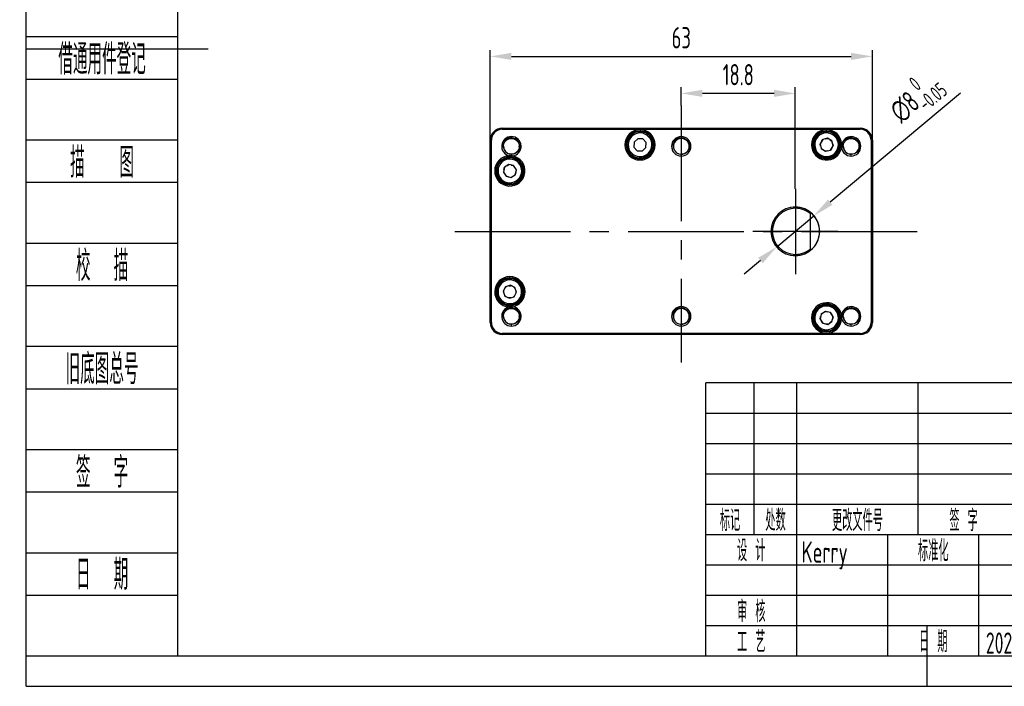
# Model space of a CAD drawing. Header units: inches. Extents: x -26 to 276, y -5 to 205.
# Tile 1 of 3: x -26 to 136, y -5 to 105. Entities that reach past the tile are written whole.
import ezdxf
from ezdxf.enums import TextEntityAlignment as Align

# ---------------------------------------------------------------- set-up
doc = ezdxf.new("R2010")
doc.units = ezdxf.units.IN
doc.header["$MEASUREMENT"] = 0
doc.linetypes.add('CENTER2', pattern=[28.575, 19.05, -3.175, 3.175, -3.175])
for name, color, linetype in [('1轮廓实线层', 7, 'Continuous'), ('2细线层', 4, 'Continuous'), ('3中心线层', 1, 'CENTER2'), ('6文字层', 3, 'Continuous'), ('7标注层', 4, 'Continuous'), ('图框层', 7, 'Continuous')]:
    doc.layers.add(name, color=color, linetype=linetype)
doc.styles.add('PC_TEXTSTYLE', font='ISOCP.SHX', dxfattribs={"width": 0.707, "bigfont": 'GBCBIG.SHX'})
doc.dimstyles.new('GB_DIAMETER', dxfattribs={"dimtxt": 3.5, "dimasz": 3.5, "dimexe": 1, "dimexo": 0, "dimgap": 1.5, "dimtad": 1, "dimjust": 4, "dimdsep": 46, "dimtxsty": 'PC_TEXTSTYLE', "dimcen": 0, "dimclrd": 256, "dimclrt": 3, "dimadec": 0, "dimazin": 2, "dimtp": 0.1, "dimtm": 0.1, "dimtfac": 0.71, "dimtdec": 3, "dimtmove": 0, "dimatfit": 2, "dimfxl": 1, "dimtfill": 1, "dimarcsym": 0})
doc.dimstyles.new('GB_LINEAR', dxfattribs={"dimtxt": 3.5, "dimasz": 3.5, "dimexe": 1, "dimexo": 0, "dimgap": 1.5, "dimtad": 1, "dimdsep": 46, "dimtxsty": 'PC_TEXTSTYLE', "dimcen": 0, "dimclrd": 256, "dimclrt": 3, "dimadec": 0, "dimazin": 2, "dimtp": 0.1, "dimtm": 0.1, "dimtfac": 0.71, "dimtdec": 3, "dimtmove": 0, "dimatfit": 3, "dimfxl": 1, "dimtfill": 1, "dimarcsym": 0})

# ---------------------------------------------------------------- blocks, each defined once
blk = doc.blocks.new('ZwmFrameMain_A4^_^无分区图框^_^landscape')
at = {"layer": '1轮廓实线层'}
for p, q in [((0, 0), (0, 200)), ((-25, 100), (5, 100)), ((123.5, -5), (123.5, 5)), ((0, 0), (267, 0))]:
    blk.add_line(p, q, dxfattribs=at)
at = {"layer": '2细线层'}
for q in [(-25, 205), (272, -5)]:
    blk.add_line((-25, -5), q, dxfattribs=at)
blk = doc.blocks.new('ZwmFrameMain_标题栏1')
at = {"layer": '1轮廓实线层'}
for p, q in [((-180, 0), (-180, 45)), ((0, 45), (-180, 45)), ((-172, 20), (-172, 45)), ((-165, 20), (-165, 45)), ((-145, 20), (-145, 45)), ((-180, 20), (-60, 20)), ((-165, 0), (-165, 20)), ((-150, 0), (-150, 20)), ((-135, 0), (-135, 20)), ((-180, 0), (0, 0))]:
    blk.add_line(p, q, dxfattribs=at)
at = {"layer": '1轮廓实线层', "color": 7}
blk.add_line((-180, 25), (-120, 25), dxfattribs=at)
at = {"layer": '2细线层'}
for p, q in [((-180, 40), (-120, 40)), ((-180, 35), (-120, 35)), ((-180, 30), (-120, 30)), ((-180, 15), (-120, 15)), ((-180, 10), (-120, 10)), ((-180, 5), (-120, 5))]:
    blk.add_line(p, q, dxfattribs=at)
at = {"layer": '6文字层', "style": 'PC_TEXTSTYLE', "width": 0.667}
for s, p in [('标记', (-176, 22.5)), ('处数', (-168.5, 22.5)), (' 更改文件号 ', (-155, 22.5)), (' 签 字 ', (-137.5, 22.5)), (' 设 计 ', (-172.5, 17.51)), (' 标准化 ', (-142.5, 17.51)), (' 审 核 ', (-172.5, 7.5)), (' 工 艺 ', (-172.5, 2.5)), (' 日 期 ', (-142.5, 2.5))]:
    blk.add_text(s, height=3.5, dxfattribs=at).set_placement(p, align=Align.MIDDLE)
at = {"layer": '6文字层', "style": 'PC_TEXTSTYLE', "flags": 8}
for tag, height, width, p, p2 in [('企业名称', 5, 3.445461, (-54.29, 34.82), (-5.27, 34.82)), ('产品名称或材料标记', 7, 1.034456, (-113.46, 28.64), (-66.42, 28.64)), ('图样名称', 5, 3.480264, (-54.79, 19.98), (-5.27, 19.98)), ('标准化', 3.5, 1.756036, (-133.83, 15.37), (-120.75, 15.37)), ('重量', 3.5, 2.448074, (-88.46, 7.54), (-76.55, 7.54)), ('比例', 3.5, 2.367734, (-73.35, 7.54), (-61.93, 7.54)), ('图样代号', 5, 3.489916, (-54.79, 5.63), (-5.52, 5.63)), ('审核', 3.5, 2.723972, (-163.99, 5.37), (-150.63, 5.37)), ('共几页', 3.5, 0.953151, (-108.58, 1.48), (-101.56, 1.48)), ('工艺', 3.5, 2.851598, (-164.21, 0.37), (-150.89, 0.37)), ('日期', 3.5, 2.733185, (-133.83, 0.37), (-120.75, 0.37))]:
    blk.add_attdef(tag, text='', height=height, dxfattribs=dict(at, width=width)).set_placement(p, p2, align=Align.FIT)
at = {"layer": '6文字层', "style": 'PC_TEXTSTYLE', "width": 9.901758, "flags": 8}
blk.add_attdef('设计', text='', height=3.5, rotation=359.5768, dxfattribs=at).set_placement((-164.23, 15.37), (-150.37, 15.27), align=Align.FIT)
at = {"layer": '6文字层', "color": 3, "style": 'PC_TEXTSTYLE', "width": 0.96618, "flags": 8}
blk.add_attdef('第几页', text='', height=3.5, dxfattribs=at).set_placement((-78.29, 1.5), (-71.16, 1.5), align=Align.FIT)
at = {"layer": '6文字层', "color": 0, "style": 'PC_TEXTSTYLE', "width": 0.715273, "flags": 8}
blk.add_attdef('图纸张数', text='', height=3.5, dxfattribs=at).set_placement((-2.66, -3.87), (4.46, -3.87), align=Align.FIT)
blk = doc.blocks.new('ZwmFrameMain_附加栏')
at = {"layer": '2细线层'}
for p, q in [((-25, 102), (0, 102)), ((-25, 95), (0, 95)), ((-25, 85), (0, 85)), ((-25, 78), (0, 78)), ((-25, 68), (0, 68)), ((-25, 61), (0, 61)), ((-25, 51), (0, 51)), ((-25, 44), (0, 44)), ((-25, 34), (0, 34)), ((-25, 27), (0, 27)), ((-25, 17), (0, 17)), ((-25, 10), (0, 10)), ((-25, 0), (0, 0))]:
    blk.add_line(p, q, dxfattribs=at)
at = {"layer": '6文字层', "color": 3, "style": 'PC_TEXTSTYLE'}
for s, width, p in [('借通用件登记', 0.667, (-12.5, 98.5)), ('描   图', 0.6667, (-12.5, 81.5)), ('校  描', 0.667, (-12.5, 64.5)), ('旧底图总号', 0.667, (-12.5, 47.5)), ('签  字', 0.667, (-12.5, 30.5)), ('日  期', 0.667, (-12.49, 13.6))]:
    blk.add_text(s, height=5, dxfattribs=dict(at, width=width)).set_placement(p, align=Align.MIDDLE)
at = {"layer": '6文字层', "style": 'PC_TEXTSTYLE'}
for tag, width, p, p2 in [('借通用件登记', 0.671328, (-23.44, 86.36), (-1.25, 86.36)), ('描图', 2.120922, (-23.44, 69.36), (-1.25, 69.36)), ('校图', 2.149976, (-23.75, 52.06), (-1.25, 52.06)), ('旧底图总号', 0.761452, (-22.84, 35.67), (-1.86, 35.67)), ('签字', 2.026939, (-23.14, 18.37), (-1.56, 18.37)), ('日期', 1.89999, (-22.84, 1.37), (-2.17, 1.37))]:
    blk.add_attdef(tag, text='', height=5, dxfattribs=dict(at, width=width)).set_placement(p, p2, align=Align.FIT)
blk = doc.blocks.new('*D6')
at = {"layer": '7标注层', "lineweight": -2}
for p, q in [((128.98, 92.65), (107.52, 74.73)), ((98.69, 67.36), (104.83, 72.48)), ((96.01, 65.11), (93.32, 62.87))]:
    blk.add_line(p, q, dxfattribs=at)
at = {"layer": '7标注层', "color": 0, "lineweight": -2}
blk.add_arc((101.76, 69.92), 4, 25.5035, 51.3195, dxfattribs=at)
at = {"layer": '7标注层'}
for points in [[(107.14, 75.17), (107.89, 74.28), (104.83, 72.48)], [(96.38, 64.66), (95.63, 65.56), (98.69, 67.36)]]:
    blk.add_solid(points, dxfattribs=at)
at = {"layer": 'Defpoints', "color": 0}
for p in [(104.83, 72.48), (98.69, 67.36)]:
    blk.add_point(p, dxfattribs=at)
at = {"layer": '7标注层', "color": 3, "insert": (121.58, 92.04), "char_height": 3.5, "attachment_point": 5, "rotation": 39.865, "style": 'PC_TEXTSTYLE', "bg_fill": 3, "box_fill_scale": 1.25, "bg_fill_color": 257, "bg_fill_transparency": 0}
blk.add_mtext('{\\A1;∅8{}{\\H0.71x;\\C2;\\S 0^ -0.05;}}', dxfattribs=at)
blk = doc.blocks.new('*D12')
at = {"layer": '7标注层', "color": 0, "lineweight": -2}
for p, q in [((51.46, 84.92), (51.46, 99.73)), ((114.46, 84.92), (114.46, 99.73))]:
    blk.add_line(p, q, dxfattribs=at)
at = {"layer": '7标注层', "lineweight": -2}
blk.add_line((54.96, 98.73), (110.96, 98.73), dxfattribs=at)
at = {"layer": '7标注层'}
for points in [[(54.96, 99.31), (54.96, 98.15), (51.46, 98.73)], [(110.96, 98.15), (110.96, 99.31), (114.46, 98.73)]]:
    blk.add_solid(points, dxfattribs=at)
at = {"layer": 'Defpoints', "color": 0}
for p in [(114.46, 98.73), (51.46, 84.92), (114.46, 84.92)]:
    blk.add_point(p, dxfattribs=at)
at = {"layer": '7标注层', "color": 3, "insert": (82.96, 101.8), "char_height": 3.5, "attachment_point": 5, "style": 'PC_TEXTSTYLE', "bg_fill": 3, "box_fill_scale": 1.25, "bg_fill_color": 257, "bg_fill_transparency": 0}
blk.add_mtext('63', dxfattribs=at)
blk = doc.blocks.new('*D15')
at = {"layer": '7标注层', "color": 0, "lineweight": -2}
for p, q in [((82.96, 90.67), (82.96, 93.64)), ((101.76, 76.94), (101.76, 93.64))]:
    blk.add_line(p, q, dxfattribs=at)
at = {"layer": '7标注层', "lineweight": -2}
blk.add_line((98.26, 92.64), (86.46, 92.64), dxfattribs=at)
at = {"layer": '7标注层'}
for points in [[(86.46, 93.23), (86.46, 92.06), (82.96, 92.64)], [(98.26, 92.06), (98.26, 93.23), (101.76, 92.64)]]:
    blk.add_solid(points, dxfattribs=at)
at = {"layer": 'Defpoints', "color": 0}
for p in [(82.96, 92.64), (82.96, 90.67), (101.76, 76.94)]:
    blk.add_point(p, dxfattribs=at)
at = {"layer": '7标注层', "color": 3, "insert": (92.36, 95.72), "char_height": 3.5, "attachment_point": 5, "style": 'PC_TEXTSTYLE', "bg_fill": 3, "box_fill_scale": 1.25, "bg_fill_color": 257, "bg_fill_transparency": 0}
blk.add_mtext('18.8', dxfattribs=at)

msp = doc.modelspace()

# ---------------------------------------------------------------- linework, layer by layer
at = {"color": 7, "linetype": 'Continuous', "lineweight": 25}
for p, q in [((53.462, 86.92), (112.462, 86.92)), ((53.462, 86.92), (53.462, 86.72)), ((53.462, 86.72), (112.462, 86.72)), ((76.162, 86.67), (76.162, 86.47)), ((106.912, 86.47), (106.912, 86.67)), ((112.462, 86.92), (112.462, 86.72)), ((51.462, 84.92), (51.662, 84.92)), ((51.462, 54.92), (51.462, 84.92)), ((51.662, 54.92), (51.662, 84.92)), ((54.751, 85.197), (55.081, 85.202)), ((54.962, 85.52), (54.962, 85.353)), ((74.729, 85.772), (74.512, 85.772)), ((74.929, 85.931), (74.683, 85.931)), ((75.176, 84.615), (75.15, 83.787)), ((75.78, 85.182), (75.176, 84.615)), ((76.608, 85.156), (75.78, 85.182)), ((77.175, 84.552), (76.608, 85.156)), ((77.149, 83.724), (77.175, 84.552)), ((77.642, 85.931), (77.396, 85.931)), ((77.812, 85.772), (77.596, 85.772)), ((82.155, 85.183), (82.262, 85.015)), ((82.962, 85.52), (82.962, 85.345)), ((105.482, 85.772), (105.262, 85.772)), ((105.479, 85.777), (105.268, 85.777)), ((106.278, 85.047), (105.844, 84.342)), ((106.066, 84.702), (106.288, 85.049)), ((107.084, 85.238), (106.278, 85.047)), ((106.69, 85.145), (107.093, 85.233)), ((107.789, 84.804), (107.084, 85.238)), ((107.445, 85.016), (107.792, 84.793)), ((107.981, 83.998), (107.789, 84.804)), ((107.887, 84.392), (107.975, 83.989)), ((108.562, 85.772), (108.342, 85.772)), ((108.557, 85.777), (108.346, 85.777)), ((108.809, 84.62), (108.907, 84.643)), ((110.751, 85.197), (111.132, 85.203)), ((110.962, 85.52), (110.962, 85.353)), ((114.262, 84.92), (114.262, 54.92)), ((114.462, 84.92), (114.262, 84.92)), ((114.462, 84.92), (114.462, 54.92)), ((53.67, 83.782), (53.471, 83.76)), ((53.662, 83.92), (53.73, 83.578)), ((53.73, 83.578), (53.67, 83.782)), ((56.245, 83.835), (56.262, 83.92)), ((74.213, 84.231), (74.013, 84.238)), ((75.15, 83.787), (75.717, 83.183)), ((75.717, 83.183), (76.545, 83.157)), ((76.545, 83.157), (77.149, 83.724)), ((78.111, 84.108), (78.311, 84.101)), ((81.726, 83.518), (81.536, 83.456)), ((104.412, 84.17), (104.612, 84.17)), ((105.015, 83.719), (104.918, 83.696)), ((105.844, 84.342), (106.035, 83.536)), ((105.937, 83.947), (105.849, 84.351)), ((106.38, 83.323), (106.033, 83.546)), ((106.035, 83.536), (106.74, 83.101)), ((107.134, 83.195), (106.731, 83.107)), ((106.74, 83.101), (107.546, 83.292)), ((107.759, 83.637), (107.536, 83.29)), ((107.546, 83.292), (107.981, 83.998)), ((109.397, 84.171), (109.212, 84.17)), ((109.67, 83.782), (109.471, 83.76)), ((109.662, 83.92), (109.731, 83.574)), ((111.89, 82.98), (111.669, 82.795)), ((111.881, 83), (112.135, 83.379)), ((112.25, 84.094), (112.253, 84.075)), ((112.253, 84.075), (112.255, 84.055)), ((112.255, 84.055), (112.255, 83.983)), ((52.987, 81.39), (52.987, 81.152)), ((54.962, 82.62), (54.606, 82.686)), ((54.712, 82.17), (54.712, 82.355)), ((54.864, 82.344), (54.853, 82.165)), ((54.962, 82.338), (54.962, 82.611)), ((76.1, 82.221), (76.094, 82.021)), ((76.162, 81.67), (76.162, 81.87)), ((82.962, 82.32), (82.962, 82.62)), ((107.363, 82.272), (107.386, 82.175)), ((110.962, 82.32), (110.962, 82.611)), ((52.212, 79.87), (52.412, 79.87)), ((52.81, 80.298), (52.615, 80.342)), ((53.828, 80.493), (53.646, 79.685)), ((53.646, 79.685), (54.089, 78.985)), ((53.861, 79.345), (53.649, 79.699)), ((53.739, 80.101), (53.84, 80.501)), ((54.528, 80.936), (53.828, 80.493)), ((54.188, 80.721), (54.542, 80.933)), ((55.336, 80.754), (54.528, 80.936)), ((54.944, 80.843), (55.343, 80.742)), ((55.779, 80.054), (55.336, 80.754)), ((55.564, 80.394), (55.776, 80.04)), ((55.685, 79.638), (55.585, 79.238)), ((55.597, 79.246), (55.779, 80.054)), ((52.987, 78.587), (52.987, 78.349)), ((54.481, 78.897), (54.081, 78.997)), ((54.089, 78.985), (54.897, 78.803)), ((54.284, 77.967), (54.24, 77.772)), ((55.237, 79.018), (54.883, 78.806)), ((54.897, 78.803), (55.597, 79.246)), ((56.615, 79.442), (56.81, 79.398)), ((101.762, 73.72), (101.762, 73.92)), ((104.262, 67.058), (104.262, 72.782)), ((101.762, 66.12), (101.762, 65.92)), ((54.107, 61.823), (54.045, 62.014)), ((54.712, 62.27), (54.712, 62.47)), ((52.987, 61.49), (52.987, 61.252)), ((54.008, 60.792), (53.633, 60.053)), ((53.633, 60.053), (53.89, 59.266)), ((53.714, 59.806), (53.71, 60.204)), ((53.89, 60.56), (54.169, 60.844)), ((54.796, 61.049), (54.008, 60.792)), ((54.548, 60.968), (54.947, 60.972)), ((55.534, 60.674), (54.796, 61.049)), ((55.302, 60.791), (55.587, 60.512)), ((55.791, 59.886), (55.534, 60.674)), ((55.711, 60.133), (55.715, 59.735)), ((56.566, 60.574), (56.756, 60.637)), ((52.987, 58.687), (52.987, 58.449)), ((54.122, 59.148), (53.837, 59.427)), ((53.89, 59.266), (54.629, 58.891)), ((54.876, 58.971), (54.477, 58.967)), ((54.629, 58.891), (55.416, 59.147)), ((55.534, 59.379), (55.255, 59.095)), ((55.416, 59.147), (55.791, 59.886)), ((57.212, 59.97), (57.012, 59.97)), ((54.712, 57.67), (54.712, 57.485)), ((54.751, 57.197), (55.081, 57.202)), ((54.864, 57.495), (54.853, 57.674)), ((54.962, 57.501), (54.962, 57.353)), ((55.317, 58.116), (55.379, 57.926)), ((82.155, 57.183), (82.262, 57.015)), ((82.962, 57.52), (82.962, 57.345)), ((106.912, 57.97), (106.912, 58.17)), ((110.751, 57.197), (111.132, 57.203)), ((110.962, 57.52), (110.962, 57.353)), ((53.67, 55.782), (53.471, 55.76)), ((53.662, 55.92), (53.73, 55.578)), ((53.73, 55.578), (53.67, 55.782)), ((56.245, 55.835), (56.262, 55.92)), ((81.726, 55.518), (81.536, 55.456)), ((104.412, 55.67), (104.612, 55.67)), ((106.025, 56.29), (105.846, 55.482)), ((105.846, 55.482), (106.292, 54.783)), ((105.851, 55.475), (105.934, 55.879)), ((106.024, 56.282), (106.369, 56.509)), ((106.724, 56.736), (106.025, 56.29)), ((106.717, 56.731), (107.122, 56.647)), ((107.533, 56.556), (106.724, 56.736)), ((107.525, 56.558), (107.752, 56.213)), ((107.978, 55.858), (107.533, 56.556)), ((107.799, 55.049), (107.978, 55.858)), ((107.974, 55.865), (107.89, 55.46)), ((108.557, 56.718), (108.641, 56.771)), ((109.397, 55.671), (109.212, 55.67)), ((109.67, 55.782), (109.471, 55.76)), ((109.662, 55.92), (109.731, 55.574)), ((111.881, 55), (112.135, 55.379)), ((112.25, 56.094), (112.252, 56.075)), ((112.252, 56.075), (112.255, 56.055)), ((112.255, 56.055), (112.255, 55.983)), ((51.462, 54.92), (51.662, 54.92)), ((54.962, 54.62), (54.606, 54.686)), ((54.962, 54.32), (54.962, 54.611)), ((82.962, 54.32), (82.962, 54.62)), ((105.221, 54.337), (105.038, 54.337)), ((105.268, 54.622), (105.183, 54.568)), ((106.299, 54.781), (106.073, 55.126)), ((106.292, 54.783), (107.1, 54.604)), ((107.107, 54.608), (106.703, 54.692)), ((107.1, 54.604), (107.799, 55.049)), ((107.801, 55.057), (107.455, 54.83)), ((107.96, 54.025), (108.068, 53.857)), ((108.786, 54.337), (108.603, 54.337)), ((110.962, 54.32), (110.962, 54.611)), ((111.89, 54.98), (111.669, 54.795)), ((114.462, 54.92), (114.262, 54.92)), ((112.462, 53.12), (53.462, 53.12)), ((53.462, 52.92), (53.462, 53.12)), ((112.462, 52.92), (53.462, 52.92)), ((112.462, 52.92), (112.462, 53.12))]:
    msp.add_line(p, q, dxfattribs=at)
for centre, radius, start, end in [((53.462, 84.92), 2, 90, 180), ((53.462, 84.92), 1.8, 90, 180), ((76.162, 84.17), 2.5, 90, 270), ((76.162, 84.17), 2.3, 90, 270), ((76.162, 84.17), 2.15, 358.18315, 178.18315), ((76.162, 84.17), 1.95, 358.18315, 178.18315), ((76.162, 84.17), 2.5, 270, 90), ((76.162, 84.17), 2.3, 270, 90), ((106.912, 84.17), 2.5, 90, 180), ((106.912, 84.17), 2.3, 90, 180), ((106.912, 84.17), 1.95, 13.35634, 193.35634), ((106.912, 84.17), 2.15, 48.40217, 131.59783), ((106.912, 84.17), 2.5, 3.03525, 90), ((106.912, 84.17), 2.3, 0, 90), ((112.462, 84.92), 2, 0, 90), ((112.462, 84.92), 1.8, 0, 90), ((54.962, 83.92), 1.6, 90, 256.18384), ((54.962, 83.92), 1.6, 276.75854, 90), ((82.962, 83.92), 1.6, 90, 270), ((82.962, 83.92), 1.6, 270, 90), ((106.912, 84.17), 2.15, 131.82181, 192.32565), ((106.912, 84.17), 2.15, 192.32565, 12.32565), ((106.912, 84.17), 2.05, 128.3438, 193.35634), ((106.912, 84.17), 1.95, 283.35634, 13.35634), ((106.912, 84.17), 2.05, 283.35634, 13.35634), ((106.912, 84.17), 2.05, 13.35634, 51.6562), ((106.912, 84.17), 2.15, 12.32565, 48.17819), ((110.962, 83.92), 1.6, 90, 166.17271), ((110.962, 83.92), 1.6, 270, 90), ((54.962, 83.92), 1.3, 186.09753, 258.09753), ((76.162, 84.17), 2.15, 178.18315, 268.18315), ((76.162, 84.17), 1.95, 178.18315, 268.18315), ((76.162, 84.17), 2.15, 268.18315, 358.18315), ((76.162, 84.17), 1.95, 268.18315, 358.18315), ((82.962, 83.92), 1.3, 198, 270), ((106.912, 84.17), 2.5, 180, 349.89854), ((106.912, 84.17), 2.3, 180, 0), ((106.912, 84.17), 2.05, 193.35634, 283.35634), ((106.912, 84.17), 1.95, 193.35634, 283.35634), ((110.962, 83.92), 1.6, 186.76527, 270), ((110.962, 83.92), 1.3, 186.09753, 258.09753), ((54.712, 79.87), 2.5, 93.0279, 180), ((54.712, 79.87), 2.5, 180, 79.9029), ((54.712, 79.87), 2.3, 90, 180), ((54.712, 79.87), 2.15, 347.32052, 167.32052), ((54.712, 79.87), 1.95, 347.32052, 167.32052), ((54.712, 79.87), 2.3, 86.48863, 90), ((54.712, 79.87), 2.3, 0, 86.48863), ((54.712, 79.87), 2.3, 180, 0), ((54.712, 79.87), 2.15, 167.32052, 257.32052), ((54.712, 79.87), 1.95, 167.32052, 257.32052), ((54.712, 79.87), 2.15, 257.32052, 347.32052), ((54.712, 79.87), 1.95, 257.32052, 347.32052), ((101.762, 69.92), 4.025, 0, 180), ((101.762, 69.92), 4, 90.00169, 270.00169), ((101.762, 69.92), 3.8, 90.00169, 270.00169), ((101.762, 69.92), 4, 51.3195, 90.00169), ((101.762, 69.92), 3.8, 48.86218, 90.00169), ((101.762, 69.92), 4, 308.68388, 51.3195), ((101.762, 69.92), 4.025, 180, 0), ((101.762, 69.92), 3.8, 270.00169, 311.1412), ((101.762, 69.92), 4, 270.00169, 308.68388), ((54.712, 59.97), 2.5, 90, 266.97304), ((54.712, 59.97), 2.3, 90, 180), ((54.712, 59.97), 2.15, 108.06934, 288.06934), ((54.712, 59.97), 1.95, 108.06934, 288.06934), ((54.712, 59.97), 2.15, 18.06934, 108.06934), ((54.712, 59.97), 1.95, 18.06934, 108.06934), ((54.712, 59.97), 2.5, 0, 90), ((54.712, 59.97), 2.3, 0, 90), ((54.712, 59.97), 1.95, 288.06934, 18.06934), ((54.712, 59.97), 2.15, 288.06934, 18.06934), ((54.712, 59.97), 2.3, 180, 270), ((54.712, 59.97), 2.3, 273.51926, 0), ((54.712, 59.97), 2.5, 280.09691, 0), ((54.962, 55.92), 1.6, 103.81468, 270), ((54.712, 59.97), 2.3, 270, 273.51926), ((54.962, 55.92), 1.6, 270, 83.24174), ((82.962, 55.92), 1.6, 90, 270), ((82.962, 55.92), 1.6, 270, 90), ((106.912, 55.67), 2.5, 90, 180), ((106.912, 55.67), 2.3, 90, 180), ((106.912, 55.67), 2.15, 78.30135, 218.31931), ((106.912, 55.67), 2.05, 32.51013, 212.51013), ((106.912, 55.67), 1.95, 32.51013, 212.51013), ((106.912, 55.67), 2.5, 10.10151, 90), ((106.912, 55.67), 2.3, 0, 90), ((106.912, 55.67), 2.15, 321.68069, 78.30135), ((110.962, 55.92), 1.6, 90, 173.23465), ((110.962, 55.92), 1.6, 270, 90), ((54.962, 55.92), 1.3, 186.09753, 258.09753), ((82.962, 55.92), 1.3, 198, 270), ((106.912, 55.67), 2.5, 180, 356.96496), ((106.912, 55.67), 2.3, 180, 0), ((106.912, 55.67), 1.95, 302.51013, 32.51013), ((106.912, 55.67), 2.05, 319.43657, 32.51013), ((110.962, 55.92), 1.6, 193.82699, 270), ((110.962, 55.92), 1.3, 186.09753, 258.09753), ((53.462, 54.92), 2, 180, 270), ((53.462, 54.92), 1.8, 180, 270), ((106.912, 55.67), 2.05, 212.51013, 220.56343), ((106.912, 55.67), 2.15, 218.31931, 302.51013), ((106.912, 55.67), 1.95, 212.51013, 302.51013), ((106.912, 55.67), 2.15, 302.51013, 321.68069), ((112.462, 54.92), 1.8, 270, 0), ((112.462, 54.92), 2, 270, 0)]:
    msp.add_arc(centre, radius, start, end, dxfattribs=at)
for points, knots in [([(53.471, 83.76), (53.454, 83.969), (53.482, 84.181), (53.62, 84.572), (53.73, 84.751), (54.013, 85.049), (54.185, 85.167), (54.559, 85.321), (54.762, 85.358), (54.962, 85.353)], [0, 0, 0, 0, 0.25, 0.25, 0.5, 0.5, 0.75, 0.75, 1, 1, 1, 1]), ([(53.67, 83.782), (53.65, 83.962), (53.669, 84.147), (53.781, 84.493), (53.874, 84.653), (54.117, 84.924), (54.267, 85.033), (54.599, 85.181), (54.78, 85.22), (54.962, 85.22)], [0, 0, 0, 0, 0.25, 0.25, 0.5, 0.5, 0.75, 0.75, 1, 1, 1, 1]), ([(54.962, 85.353), (55.244, 85.345), (55.521, 85.252), (55.974, 84.929), (56.148, 84.701), (56.341, 84.191), (56.359, 83.909), (56.236, 83.386), (56.096, 83.146), (55.903, 82.967)], [0, 0, 0, 0, 0.25, 0.25, 0.5, 0.5, 0.75, 0.75, 1, 1, 1, 1]), ([(54.962, 85.22), (55.218, 85.219), (55.474, 85.142), (55.899, 84.857), (56.067, 84.65), (56.262, 84.176), (56.287, 83.911), (56.185, 83.409), (56.057, 83.174), (55.875, 82.994)], [0, 0, 0, 0, 0.25, 0.25, 0.5, 0.5, 0.75, 0.75, 1, 1, 1, 1]), ([(81.536, 83.456), (81.442, 83.772), (81.457, 84.115), (81.692, 84.718), (81.91, 84.976), (82.183, 85.139)], [0, 0, 0, 0, 0.5, 0.5, 1, 1, 1, 1]), ([(82.262, 85.015), (82.022, 84.861), (81.835, 84.627), (81.642, 84.09), (81.638, 83.789), (81.726, 83.518)], [0, 0, 0, 0, 0.5, 0.5, 1, 1, 1, 1]), ([(82.962, 85.345), (83.149, 85.339), (83.333, 85.297), (83.67, 85.146), (83.822, 85.038), (84.073, 84.773), (84.171, 84.616), (84.3, 84.278), (84.33, 84.098), (84.32, 83.741), (84.279, 83.565), (84.134, 83.243), (84.03, 83.098), (83.777, 82.859), (83.627, 82.765), (83.305, 82.643), (83.132, 82.614), (82.962, 82.62)], [0, 0, 0, 0, 0.125, 0.125, 0.25, 0.25, 0.375, 0.375, 0.5, 0.5, 0.625, 0.625, 0.75, 0.75, 0.875, 0.875, 1, 1, 1, 1]), ([(82.962, 82.62), (83.132, 82.62), (83.302, 82.653), (83.617, 82.784), (83.761, 82.88), (84.002, 83.121), (84.098, 83.265), (84.228, 83.579), (84.262, 83.749), (84.262, 84.09), (84.228, 84.26), (84.098, 84.574), (84.002, 84.719), (83.761, 84.959), (83.617, 85.056), (83.302, 85.186), (83.132, 85.22), (82.962, 85.22)], [0, 0, 0, 0, 0.125, 0.125, 0.25, 0.25, 0.375, 0.375, 0.5, 0.5, 0.625, 0.625, 0.75, 0.75, 0.875, 0.875, 1, 1, 1, 1]), ([(109.471, 83.76), (109.454, 83.969), (109.482, 84.181), (109.62, 84.572), (109.73, 84.751), (110.013, 85.049), (110.185, 85.167), (110.559, 85.321), (110.762, 85.358), (110.962, 85.353)], [0, 0, 0, 0, 0.25, 0.25, 0.5, 0.5, 0.75, 0.75, 1, 1, 1, 1]), ([(109.67, 83.782), (109.65, 83.962), (109.669, 84.147), (109.781, 84.493), (109.874, 84.653), (110.117, 84.924), (110.267, 85.033), (110.599, 85.181), (110.78, 85.22), (110.962, 85.22)], [0, 0, 0, 0, 0.25, 0.25, 0.5, 0.5, 0.75, 0.75, 1, 1, 1, 1]), ([(110.962, 85.353), (111.244, 85.345), (111.521, 85.252), (111.974, 84.929), (112.148, 84.701), (112.341, 84.191), (112.359, 83.909), (112.236, 83.386), (112.096, 83.146), (111.903, 82.967)], [0, 0, 0, 0, 0.25, 0.25, 0.5, 0.5, 0.75, 0.75, 1, 1, 1, 1]), ([(110.962, 85.22), (111.187, 85.219), (111.412, 85.16), (111.803, 84.936), (111.969, 84.773), (112.196, 84.385), (112.259, 84.161), (112.264, 83.71), (112.208, 83.485), (112.098, 83.288)], [0, 0, 0, 0, 0.25, 0.25, 0.5, 0.5, 0.75, 0.75, 1, 1, 1, 1]), ([(55.875, 82.995), (55.847, 82.968), (55.793, 82.918), (55.712, 82.856), (55.639, 82.809), (55.576, 82.773), (55.525, 82.747), (55.486, 82.73), (55.399, 82.693), (55.268, 82.652), (55.101, 82.624), (55.004, 82.621), (54.962, 82.62)], [0, 0, 0, 0, 0.1155322, 0.2163121, 0.3023818, 0.3737891, 0.4305659, 0.4727182, 0.5002374, 0.7103833, 0.877089, 1, 1, 1, 1]), ([(55.903, 82.967), (55.776, 82.848), (55.626, 82.755), (55.304, 82.635), (55.132, 82.606), (54.962, 82.611)], [0, 0, 0, 0, 0.5, 0.5, 1, 1, 1, 1]), ([(56.255, 84.055), (56.268, 83.909), (56.294, 83.629), (56.182, 83.371), (56.128, 83.248)], [0, 0, 0, 0, 0.5215036, 1, 1, 1, 1]), ([(109.373, 83.731), (109.375, 83.768), (109.377, 83.841), (109.382, 83.951), (109.389, 84.061), (109.394, 84.134), (109.397, 84.171)], [0, 0, 0, 0, 0.2521995, 0.5014439, 0.7499598, 1, 1, 1, 1]), ([(109.397, 84.171), (109.399, 84.192), (109.403, 84.236), (109.407, 84.28), (109.409, 84.302)], [0, 0, 0, 0, 0.4968019, 1, 1, 1, 1]), ([(111.903, 82.967), (111.776, 82.848), (111.626, 82.755), (111.304, 82.635), (111.132, 82.606), (110.962, 82.611)], [0, 0, 0, 0, 0.5, 0.5, 1, 1, 1, 1]), ([(112.256, 83.883), (112.262, 83.795), (112.277, 83.569), (112.181, 83.36), (112.122, 83.233)], [0, 0, 0, 0, 0.3863341, 1, 1, 1, 1]), ([(54.712, 82.355), (54.69, 82.356), (54.646, 82.36), (54.602, 82.364), (54.58, 82.366)], [0, 0, 0, 0, 0.4965863, 1, 1, 1, 1]), ([(55.15, 82.331), (55.119, 82.332), (55.056, 82.334), (54.994, 82.337), (54.962, 82.338)], [0, 0, 0, 0, 0.5027946, 1, 1, 1, 1]), ([(110.585, 82.695), (110.711, 82.647), (110.851, 82.594), (110.991, 82.625), (111.005, 82.628)], [0, 0, 0, 0, 0.89854029, 1, 1, 1, 1]), ([(53.471, 55.76), (53.454, 55.969), (53.482, 56.181), (53.62, 56.572), (53.73, 56.751), (54.013, 57.049), (54.185, 57.167), (54.559, 57.321), (54.762, 57.358), (54.962, 57.353)], [0, 0, 0, 0, 0.25, 0.25, 0.5, 0.5, 0.75, 0.75, 1, 1, 1, 1]), ([(53.67, 55.782), (53.65, 55.962), (53.669, 56.147), (53.781, 56.493), (53.874, 56.653), (54.117, 56.924), (54.267, 57.033), (54.599, 57.181), (54.78, 57.22), (54.962, 57.22)], [0, 0, 0, 0, 0.25, 0.25, 0.5, 0.5, 0.75, 0.75, 1, 1, 1, 1]), ([(54.58, 57.473), (54.602, 57.475), (54.646, 57.479), (54.69, 57.483), (54.712, 57.485)], [0, 0, 0, 0, 0.5016797, 1, 1, 1, 1]), ([(54.712, 57.485), (54.738, 57.487), (54.788, 57.491), (54.839, 57.494), (54.864, 57.495)], [0, 0, 0, 0, 0.5007216, 1, 1, 1, 1]), ([(54.962, 57.501), (54.994, 57.502), (55.056, 57.505), (55.119, 57.507), (55.15, 57.508)], [0, 0, 0, 0, 0.4971678, 1, 1, 1, 1]), ([(54.962, 57.353), (55.244, 57.345), (55.521, 57.252), (55.974, 56.929), (56.148, 56.701), (56.341, 56.191), (56.359, 55.909), (56.236, 55.386), (56.096, 55.146), (55.903, 54.967)], [0, 0, 0, 0, 0.25, 0.25, 0.5, 0.5, 0.75, 0.75, 1, 1, 1, 1]), ([(54.962, 57.22), (55.218, 57.219), (55.474, 57.142), (55.899, 56.857), (56.067, 56.65), (56.262, 56.176), (56.287, 55.911), (56.185, 55.409), (56.057, 55.174), (55.875, 54.994)], [0, 0, 0, 0, 0.25, 0.25, 0.5, 0.5, 0.75, 0.75, 1, 1, 1, 1]), ([(81.536, 55.456), (81.442, 55.772), (81.457, 56.115), (81.692, 56.718), (81.91, 56.976), (82.183, 57.139)], [0, 0, 0, 0, 0.5, 0.5, 1, 1, 1, 1]), ([(82.262, 57.015), (82.022, 56.861), (81.835, 56.627), (81.642, 56.09), (81.638, 55.789), (81.726, 55.518)], [0, 0, 0, 0, 0.5, 0.5, 1, 1, 1, 1]), ([(82.962, 57.345), (83.149, 57.339), (83.333, 57.297), (83.67, 57.146), (83.822, 57.038), (84.073, 56.773), (84.171, 56.616), (84.3, 56.278), (84.33, 56.098), (84.32, 55.741), (84.279, 55.565), (84.134, 55.243), (84.03, 55.098), (83.777, 54.859), (83.627, 54.765), (83.305, 54.643), (83.132, 54.614), (82.962, 54.62)], [0, 0, 0, 0, 0.125, 0.125, 0.25, 0.25, 0.375, 0.375, 0.5, 0.5, 0.625, 0.625, 0.75, 0.75, 0.875, 0.875, 1, 1, 1, 1]), ([(82.962, 54.62), (83.132, 54.62), (83.302, 54.653), (83.617, 54.784), (83.761, 54.88), (84.002, 55.121), (84.098, 55.265), (84.228, 55.579), (84.262, 55.749), (84.262, 56.09), (84.228, 56.26), (84.098, 56.574), (84.002, 56.719), (83.761, 56.959), (83.617, 57.056), (83.302, 57.186), (83.132, 57.22), (82.962, 57.22)], [0, 0, 0, 0, 0.125, 0.125, 0.25, 0.25, 0.375, 0.375, 0.5, 0.5, 0.625, 0.625, 0.75, 0.75, 0.875, 0.875, 1, 1, 1, 1]), ([(109.471, 55.76), (109.454, 55.969), (109.482, 56.181), (109.62, 56.572), (109.73, 56.751), (110.013, 57.049), (110.185, 57.167), (110.559, 57.321), (110.762, 57.358), (110.962, 57.353)], [0, 0, 0, 0, 0.25, 0.25, 0.5, 0.5, 0.75, 0.75, 1, 1, 1, 1]), ([(109.67, 55.782), (109.65, 55.962), (109.669, 56.147), (109.781, 56.493), (109.874, 56.653), (110.117, 56.924), (110.267, 57.033), (110.599, 57.181), (110.78, 57.22), (110.962, 57.22)], [0, 0, 0, 0, 0.25, 0.25, 0.5, 0.5, 0.75, 0.75, 1, 1, 1, 1]), ([(110.962, 57.353), (111.244, 57.345), (111.521, 57.252), (111.974, 56.929), (112.148, 56.701), (112.341, 56.191), (112.359, 55.909), (112.236, 55.386), (112.096, 55.146), (111.903, 54.967)], [0, 0, 0, 0, 0.25, 0.25, 0.5, 0.5, 0.75, 0.75, 1, 1, 1, 1]), ([(110.962, 57.22), (111.187, 57.219), (111.412, 57.16), (111.803, 56.936), (111.969, 56.773), (112.196, 56.385), (112.259, 56.161), (112.264, 55.71), (112.208, 55.485), (112.098, 55.288)], [0, 0, 0, 0, 0.25, 0.25, 0.5, 0.5, 0.75, 0.75, 1, 1, 1, 1]), ([(56.255, 56.055), (56.268, 55.909), (56.294, 55.629), (56.182, 55.371), (56.128, 55.248)], [0, 0, 0, 0, 0.5215036, 1, 1, 1, 1]), ([(109.397, 55.671), (109.394, 55.707), (109.389, 55.78), (109.382, 55.889), (109.377, 55.999), (109.375, 56.072), (109.373, 56.108)], [0, 0, 0, 0, 0.2500217, 0.4985434, 0.7477999, 1, 1, 1, 1]), ([(109.409, 55.537), (109.407, 55.56), (109.402, 55.604), (109.399, 55.648), (109.397, 55.671)], [0, 0, 0, 0, 0.5032163, 1, 1, 1, 1]), ([(112.256, 55.883), (112.262, 55.795), (112.277, 55.569), (112.181, 55.36), (112.122, 55.233)], [0, 0, 0, 0, 0.3863341, 1, 1, 1, 1]), ([(55.875, 54.995), (55.847, 54.968), (55.793, 54.918), (55.712, 54.856), (55.639, 54.809), (55.576, 54.773), (55.525, 54.747), (55.486, 54.73), (55.399, 54.693), (55.268, 54.652), (55.101, 54.624), (55.004, 54.621), (54.962, 54.62)], [0, 0, 0, 0, 0.1155322, 0.2163121, 0.3023818, 0.3737891, 0.4305659, 0.4727182, 0.5002374, 0.7103833, 0.877089, 1, 1, 1, 1]), ([(55.903, 54.967), (55.776, 54.848), (55.626, 54.755), (55.304, 54.635), (55.132, 54.606), (54.962, 54.611)], [0, 0, 0, 0, 0.5, 0.5, 1, 1, 1, 1]), ([(110.585, 54.695), (110.711, 54.647), (110.851, 54.594), (110.991, 54.625), (111.005, 54.628)], [0, 0, 0, 0, 0.8985403, 1, 1, 1, 1]), ([(111.903, 54.967), (111.776, 54.848), (111.626, 54.755), (111.304, 54.635), (111.132, 54.606), (110.962, 54.611)], [0, 0, 0, 0, 0.5, 0.5, 1, 1, 1, 1])]:
    msp.add_open_spline(points, degree=3, knots=knots, dxfattribs=at)
for points in [[(82.183, 85.139), (82.418, 85.281), (82.692, 85.352), (82.962, 85.345)], [(82.962, 85.22), (82.716, 85.22), (82.47, 85.148), (82.262, 85.015)], [(105.64, 85.777), (105.588, 85.777), (105.536, 85.777), (105.485, 85.777)], [(108.34, 85.777), (108.288, 85.777), (108.236, 85.777), (108.184, 85.777)], [(112.088, 83.27), (112.036, 83.166), (111.969, 83.068), (111.89, 82.979)], [(112.098, 83.288), (112.095, 83.282), (112.092, 83.276), (112.088, 83.27)], [(54.962, 82.611), (54.872, 82.614), (54.782, 82.626), (54.694, 82.648)], [(54.864, 82.344), (54.813, 82.347), (54.763, 82.351), (54.712, 82.355)], [(54.962, 82.338), (54.929, 82.34), (54.897, 82.342), (54.864, 82.344)], [(110.962, 82.611), (110.872, 82.614), (110.782, 82.626), (110.694, 82.648)], [(104.262, 73.042), (104.262, 72.956), (104.262, 72.869), (104.262, 72.782)], [(104.262, 67.058), (104.262, 66.97), (104.262, 66.884), (104.262, 66.797)], [(54.864, 57.495), (54.897, 57.497), (54.929, 57.499), (54.962, 57.501)], [(82.183, 57.139), (82.418, 57.281), (82.692, 57.352), (82.962, 57.345)], [(82.962, 57.22), (82.716, 57.22), (82.47, 57.148), (82.262, 57.015)], [(112.088, 55.27), (112.036, 55.166), (111.969, 55.068), (111.89, 54.979)], [(112.098, 55.288), (112.095, 55.282), (112.092, 55.276), (112.088, 55.27)], [(54.962, 54.611), (54.872, 54.614), (54.782, 54.626), (54.694, 54.648)], [(105.355, 54.337), (105.311, 54.337), (105.268, 54.337), (105.225, 54.337)], [(108.599, 54.337), (108.556, 54.337), (108.513, 54.337), (108.47, 54.337)], [(110.962, 54.611), (110.872, 54.614), (110.782, 54.626), (110.694, 54.648)]]:
    msp.add_open_spline(points, degree=3, dxfattribs=at)
at = {"layer": '3中心线层'}
for p, q in [((82.962, 90.667), (82.962, 48.321)), ((101.762, 76.945), (101.762, 62.895)), ((45.635, 69.92), (123.609, 69.92)), ((108.787, 69.92), (94.737, 69.92))]:
    msp.add_line(p, q, dxfattribs=at)

# ---------------------------------------------------------------- block references
at = {"layer": '图框层'}
for name in ['ZwmFrameMain_A4^_^无分区图框^_^landscape', 'ZwmFrameMain_附加栏']:
    msp.add_blockref(name, (0, 0), dxfattribs=at)
ref = msp.add_blockref('ZwmFrameMain_标题栏1', (267, 0), dxfattribs=at)
ref.add_attrib('设计', 'Kerry', (102.771, 15.372), dxfattribs={"layer": '6文字层', "height": 3.5, "rotation": 359.57685, "style": 'PC_TEXTSTYLE', "width": 0.707})
ref.add_attrib('日期', '2025/7/18', dxfattribs={"layer": '6文字层', "height": 3.5, "style": 'PC_TEXTSTYLE', "width": 0.628241}).set_placement((133.165, 0.371), (146.248, 0.371), align=Align.FIT)

# ---------------------------------------------------------------- next in the draw order: dimensions: what is measured, and where the dimension line sits
at = {"layer": '7标注层'}
dim = msp.add_diameter_dim_2p(p1=(98.692, 67.356), p2=(104.832, 72.484), text='{\\A1;<>{}{\\H0.71x;\\C2;\\S 0^ -0.05;}}', dimstyle='GB_DIAMETER', override={"dimscale": 1, "dimgap": 1.5, "dimtad": 1, "dimjust": 4, "dimtih": 0, "dimtoh": 0, "dimdec": 2, "dimlfac": 1, "dimpost": '', "dimcen": 0, "dimse1": 0, "dimse2": 0, "dimsd1": 0, "dimsd2": 0, "dimtol": 0, "dimlim": 0, "dimtp": 0, "dimtm": 0.05, "dimtdec": 3, "dimtix": 0, "dimtofl": 1, "dimatfit": 0, "dimtvp": 0.1}, dxfattribs=at)
dim.commit()
dim.dimension.update_dxf_attribs({"geometry": '*D6', "text_midpoint": (124.32, 88.758), "dimtype": 163})

# ---------------------------------------------------------------- next in the draw order: dimensions: what is measured, and where the dimension line sits
dim = msp.add_linear_dim(base=(114.462, 98.729), p1=(51.462, 84.92), p2=(114.462, 84.92), dimstyle='GB_LINEAR', override={"dimscale": 1, "dimgap": 1.5, "dimtad": 1, "dimjust": 0, "dimdec": 2, "dimlfac": 1, "dimse1": 0, "dimse2": 0, "dimsd1": 0, "dimsd2": 0, "dimclrd": 256, "dimclre": 0, "dimtofl": 1, "dimtvp": 0.1}, dxfattribs=at)
dim.commit()
dim.dimension.update_dxf_attribs({"geometry": '*D12', "text_midpoint": (82.962, 101.804)})

# ---------------------------------------------------------------- next in the draw order: dimensions: what is measured, and where the dimension line sits
dim = msp.add_linear_dim(base=(82.962, 92.643), p1=(101.762, 76.945), p2=(82.962, 90.667), dimstyle='GB_LINEAR', override={"dimscale": 1, "dimgap": 1.5, "dimtad": 1, "dimjust": 0, "dimdec": 2, "dimlfac": 1, "dimse1": 0, "dimse2": 0, "dimsd1": 0, "dimsd2": 0, "dimclrd": 256, "dimclre": 0, "dimtofl": 1, "dimtvp": 0.1}, dxfattribs=at)
dim.commit()
dim.dimension.update_dxf_attribs({"geometry": '*D15', "text_midpoint": (92.362, 95.718)})

doc.saveas('drawing.dxf')
